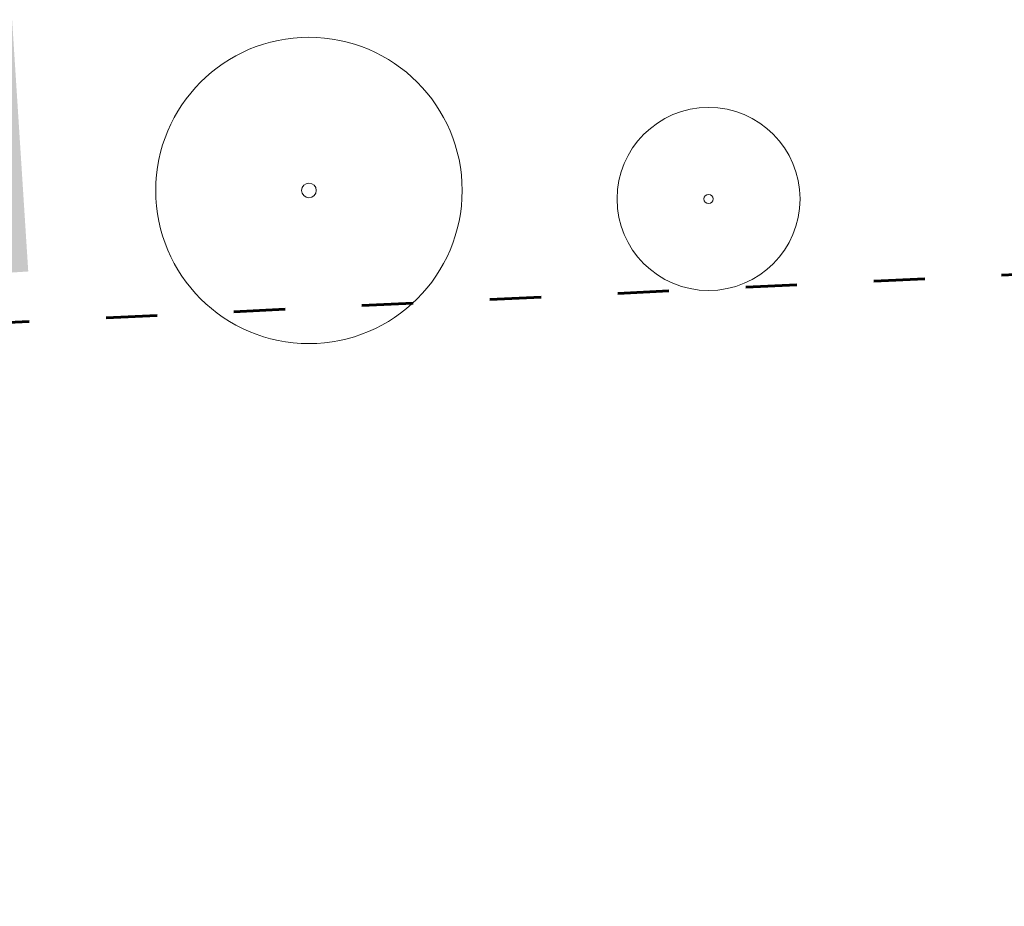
# Model space of a CAD drawing. Header units: millimetres. Extents: x 2943 to 3105, y 1618 to 1828.
# Tile 15 of 81: x 3032 to 3043, y 1723 to 1734. Entities that reach past the tile are written whole.
import ezdxf

# ---------------------------------------------------------------- set-up
doc = ezdxf.new("R2010")
doc.units = ezdxf.units.MM
doc.linetypes.add('ACAD_ISO03W100', pattern=[30, 12, -18])
for name, color, linetype, lineweight in [('1_trawa', 94, 'Continuous', 13), ('granica', 1, 'ACAD_ISO03W100', 35), ('wymiary', 7, 'Continuous', 9)]:
    doc.layers.add(name, color=color, linetype=linetype, lineweight=lineweight)
picture_1 = doc.add_image_def('image1.jpg', size_in_pixel=(9921, 7015))

msp = doc.modelspace()

# ---------------------------------------------------------------- hatches: boundary and pattern name
at = {"layer": '1_trawa'}
h = msp.add_hatch(dxfattribs=at)
h.set_pattern_fill('GRASS', color=256, scale=0.02)
h.paths.add_polyline_path([(3012.952, 1765.252), (3017.562, 1765.36), (3017.858, 1752.618), (3009.992, 1752.436), (3009.835, 1759.178), (3013.091, 1759.254)])
h.paths.add_polyline_path([(3026.861, 1742.347), (3027.104, 1730.399), (3031.684, 1730.694), (3031.426, 1734.716), (3033.51, 1734.716), (3033.51, 1737.884), (3035.671, 1737.884), (3035.671, 1742.347)])
h.paths.add_polyline_path([(3068.05, 1739.215), (3068.182, 1735.379), (3073.504, 1735.379), (3073.504, 1740.446), (3068.008, 1740.446)])

# ---------------------------------------------------------------- linework, layer by layer
at = {"layer": 'granica', "lineweight": 60, "ltscale": 0.05}
msp.add_lwpolyline([(3026.015, 1783.311), (3026.015, 1783.311), (3000.645, 1781.359), (2996.636, 1728.435), (3077.723, 1732.304), (3076.877, 1760.766), (3027.024, 1758.13), (3026.015, 1783.311)], close=True, dxfattribs=at)
at = {"layer": 'wymiary'}
for centre, radius in [((3034.971, 1731.643), 1.794), ((3039.651, 1731.543), 1.072), ((3034.971, 1731.643), 0.0859), ((3039.651, 1731.543), 0.0542)]:
    msp.add_circle(centre, radius, dxfattribs=at)

# ---------------------------------------------------------------- pictures from other files: only their frames are drawn
image = msp.add_image(picture_1, insert=(3104.89, 1618.26), size_in_units=(209.995, 148.484), rotation=90, dxfattribs=dict(at, fade=54))
image.dxf.flags = 7

doc.saveas('drawing.dxf')
